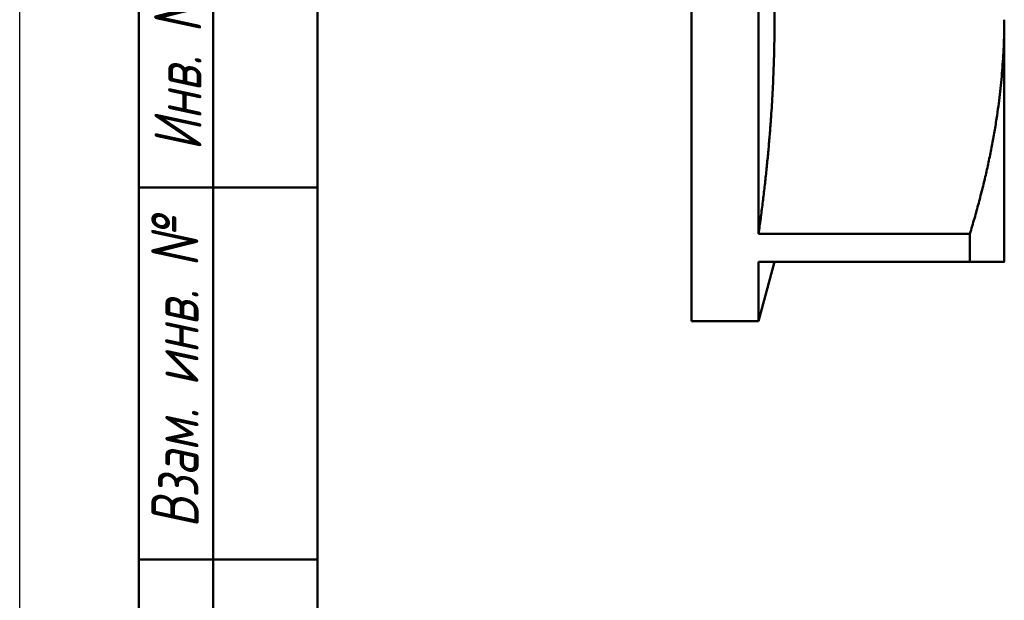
# Model space of a CAD drawing. Header units: millimetres. Extents: x -74 to 691, y -69 to 356.
# Tile 2 of 20: x 0 to 66, y 62 to 101. Entities that reach past the tile are written whole.
import ezdxf
from ezdxf.enums import TextEntityAlignment as Align

# ---------------------------------------------------------------- set-up
doc = ezdxf.new("R2010")
doc.units = ezdxf.units.MM
for name, color, linetype, lineweight in [('Видимый контур (ГОСТ)', 7, 'Continuous', 50), ('Кромка (ГОСТ)', 7, 'Continuous', 50), ('Обозначение (ГОСТ)', 7, 'Continuous', 25), ('Эскизная геометрия (ГОСТ)', 7, 'Continuous', 50)]:
    doc.layers.add(name, color=color, linetype=linetype, lineweight=lineweight)
doc.styles.get("Standard").update_dxf_attribs({"font": 'GOST Common Italic.ttf'})
doc.styles.add('Альтернативный текст (ГОСТ)', font='txt', dxfattribs={"width": 0.8})

# ---------------------------------------------------------------- blocks, each defined once
blk = doc.blocks.new('ГОСТ - Доп. графы 1')
at = {"layer": 'Эскизная геометрия (ГОСТ)'}
for p, q in [((-12, 0), (-12, 145)), ((-7, 145), (-7, 0)), ((-12, 85), (-7, 85)), ((-7, 85), (0, 85)), ((-12, 60), (-7, 60)), ((-7, 60), (0, 60))]:
    blk.add_line(p, q, dxfattribs=at)
at = {"layer": 'Обозначение (ГОСТ)', "char_height": 3.17, "attachment_point": 5, "rotation": 90, "style": 'Альтернативный текст (ГОСТ)'}
for s, insert, width in [('\\fGOST Common|b0|i1;\\H3.1700;Инв. № дубл.', (-8.947, 97.547), 24.84382), ('\\fGOST Common|b0|i1;\\H3.1700;Взам. инв. №', (-9.575, 72.532), 24.86686)]:
    blk.add_mtext(s, dxfattribs=dict(at, insert=insert, width=width))
at = {"layer": 'Обозначение (ГОСТ)', "lineweight": 30, "width": 0.8, "flags": 17}
for tag, p in [('Подп._и_дата_2', (-3.532, 127.511)), ('Инв._номер_дубликата', (-3.406, 97.466)), ('Взамен_инв._номера', (-3.46, 72.529)), ('Подп._и_дата_1', (-3.422, 42.352)), ('ИНВЕНТАРНЫЙ_НОМЕР', (-3.329, 12.683))]:
    blk.add_attdef(tag, text='', height=3.17, rotation=90, dxfattribs=at).set_placement(p, align=Align.MIDDLE_CENTER)
blk = doc.blocks.new('Рамки ГОСТ_ граница 297x210')
at = {"layer": 'Кромка (ГОСТ)', "lineweight": 25}
blk.add_line((0, 0), (0, 297), dxfattribs=at)
at = {"layer": 'Кромка (ГОСТ)'}
blk.add_line((20, 292), (20, 5), dxfattribs=at)

msp = doc.modelspace()

# ---------------------------------------------------------------- linework, layer by layer
at = {"layer": 'Видимый контур (ГОСТ)'}
for p, q in [((45.122, 81.0082), (45.122, 154.0082)), ((49.622, 86.8707), (49.622, 115.6457)), ((66.122, 85.0082), (66.122, 101.2582)), ((63.8126, 86.8707), (49.622, 86.8707)), ((63.8126, 86.8707), (63.8126, 85.0082)), ((63.8126, 85.0082), (49.622, 85.0082)), ((49.622, 81.0082), (49.622, 85.0082)), ((50.6938, 85.0082), (49.622, 81.0082)), ((45.122, 81.0082), (49.622, 81.0082))]:
    msp.add_line(p, q, dxfattribs=at)
for points, weights in [([(50.6938, 101.2582), (50.6938, 108.0349), (49.622, 115.6457)], [1, 1.03030988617, 1]), ([(49.622, 86.8707), (50.6938, 94.4815), (50.6938, 101.2582)], [1, 1.03030988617, 1]), ([(63.8126, 86.8707), (66.122, 94.4815), (66.122, 101.2582)], [1.00824815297, 1.03455023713, 1]), ([(66.122, 85.0082), (66.122, 85.0082), (63.8126, 85.0082)], [1, 1.03455023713, 1.00824815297])]:
    msp.add_rational_spline(points, weights, degree=2, dxfattribs=at)

# ---------------------------------------------------------------- block references
for name, p in [('Рамки ГОСТ_ граница 297x210', (0, 0)), ('ГОСТ - Доп. графы 1', (20, 5))]:
    msp.add_blockref(name, p)

doc.saveas('drawing.dxf')
